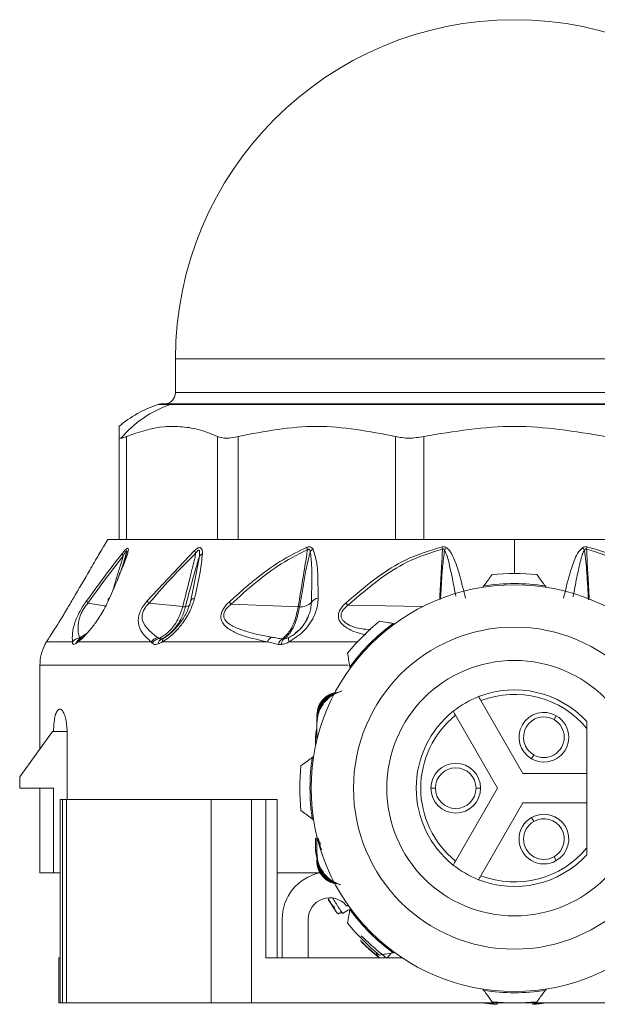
# Model space of a CAD drawing. Header units: millimetres. Extents: x -447 to 1924, y -61 to 422.
# Tile 48 of 65: x 806 to 831, y 153 to 196. Entities that reach past the tile are written whole.
import ezdxf

# ---------------------------------------------------------------- set-up
doc = ezdxf.new("R2010")
doc.units = ezdxf.units.MM

# ---------------------------------------------------------------- blocks, each defined once
blk = doc.blocks.new('Drawing View5')
at = {"color": 7, "linetype": 'Continuous', "lineweight": 18}
for p, q in [((-32.506, 3.001), (-32.506, 1.501)), ((-32.506, 3.001), (-2.506, 3.001)), ((-32.506, 1.501), (-2.506, 1.501)), ((-32.737, 0.976), (-33.274, 0.976)), ((-33.118, 1.001), (-32.586, 1.001)), ((-1.738, 0.976), (-32.737, 0.976)), ((-32.586, 1.001), (-1.894, 1.001)), ((-35.006, -4.999), (-35.006, -0.434)), ((-34.671, -4.999), (-34.671, -0.434)), ((-30.652, -4.999), (-30.652, -0.434)), ((-29.737, -4.999), (-29.737, -0.434)), ((-22.775, -4.999), (-22.775, -0.434)), ((-21.525, -4.999), (-21.525, -0.434)), ((-35.506, -4.999), (-35.695, -5.315)), ((-35.506, -4.999), (-35.006, -4.999)), ((-34.782, -4.999), (-34.994, -4.999)), ((-34.782, -4.999), (-30.52, -4.999)), ((-29.941, -4.999), (-30.52, -4.999)), ((-29.941, -4.999), (-22.559, -4.999)), ((-21.768, -4.999), (-22.559, -4.999)), ((-21.768, -4.999), (-17.506, -4.999)), ((-17.506, -4.999), (-13.244, -4.999)), ((-17.506, -4.999), (-17.506, -6.499)), ((-34.898, -6.344), (-34.671, -5.571)), ((-31.666, -5.486), (-33.762, -7.713)), ((-34.852, -6.224), (-34.802, -6.057)), ((-34.825, -6.123), (-34.744, -5.852)), ((-34.709, -5.766), (-34.775, -5.927)), ((-31.64, -6.732), (-31.45, -5.741)), ((-31.841, -7.776), (-31.64, -6.732)), ((-18.864, -7.051), (-18.906, -7.109)), ((-16.106, -7.109), (-16.148, -7.051)), ((-35.553, -7.954), (-36.383, -7.811)), ((-32.187, -7.968), (-33.675, -7.817)), ((-27.076, -7.973), (-30.05, -7.865)), ((-24.868, -7.906), (-21.555, -7.961)), ((-22.802, -8.723), (-22.872, -8.712)), ((-36.759, -9.345), (-36.419, -9.137)), ((-37.068, -9.524), (-38.216, -9.524)), ((-33.586, -9.524), (-36.818, -9.524)), ((-36.728, -9.389), (-36.787, -9.427)), ((-36.62, -9.333), (-36.539, -9.271)), ((-28.442, -9.524), (-33.09, -9.524)), ((-33.033, -9.364), (-33.043, -9.36)), ((-32.989, -9.333), (-32.847, -9.244)), ((-24.457, -9.524), (-27.483, -9.524)), ((-38.29, -9.649), (-38.283, -9.637)), ((-38.282, -9.635), (-38.286, -9.642)), ((-38.506, -10.553), (-38.506, -14.263)), ((-24.865, -10.553), (-38.506, -10.553)), ((-24.793, -10.633), (-24.782, -10.702)), ((-17.131, -15.349), (-18.992, -12.124)), ((-26.256, -12.785), (-26.256, -12.859)), ((-26.256, -12.969), (-26.256, -13.043)), ((-26.256, -13.893), (-26.256, -13.043)), ((-20.118, -12.774), (-18.256, -15.999)), ((-15.656, -12.795), (-15.756, -12.968)), ((-37.952, -13.499), (-39.402, -15.499)), ((-37.902, -13.499), (-37.952, -13.499)), ((-37.305, -13.499), (-37.902, -13.499)), ((-37.305, -16.499), (-37.305, -13.499)), ((-26.256, -13.154), (-26.256, -13.893)), ((-14.306, -15.349), (-14.306, -13.357)), ((-26.306, -13.749), (-26.306, -14.112)), ((-26.256, -13.749), (-26.306, -13.749)), ((-26.396, -14.599), (-26.453, -14.641)), ((-16.756, -14.7), (-16.656, -14.527)), ((-39.402, -15.999), (-39.402, -15.499)), ((-14.306, -15.349), (-17.131, -15.349)), ((-14.306, -15.349), (-14.306, -16.649)), ((-37.902, -15.999), (-39.402, -15.999)), ((-38.506, -15.999), (-38.506, -19.749)), ((-37.902, -15.999), (-37.902, -19.749)), ((-21.206, -15.999), (-21.006, -15.999)), ((-18.256, -15.999), (-20.118, -19.224)), ((-19.006, -15.999), (-19.206, -15.999)), ((-37.606, -16.499), (-37.606, -23.499)), ((-37.606, -16.499), (-37.5, -16.499)), ((-37.5, -16.499), (-37.5, -25.499)), ((-37.5, -16.499), (-37.332, -16.499)), ((-37.332, -16.499), (-37.332, -25.499)), ((-37.332, -16.499), (-30.923, -16.499)), ((-30.923, -16.499), (-30.923, -25.499)), ((-30.923, -16.499), (-29.14, -16.499)), ((-29.14, -16.499), (-29.14, -25.499)), ((-29.14, -16.499), (-28.51, -16.499)), ((-28.51, -16.499), (-28.51, -23.499)), ((-28.005, -16.499), (-28.005, -23.499)), ((-18.992, -19.874), (-17.131, -16.649)), ((-17.131, -16.649), (-14.306, -16.649)), ((-14.306, -18.641), (-14.306, -16.649)), ((-26.453, -17.357), (-26.396, -17.399)), ((-16.756, -17.298), (-16.656, -17.471)), ((-26.306, -18.214), (-26.306, -18.749)), ((-26.256, -18.844), (-26.256, -18.106)), ((-26.106, -18.398), (-26.106, -18.486)), ((-26.256, -18.749), (-26.306, -18.749)), ((-26.256, -18.955), (-26.256, -18.844)), ((-26.256, -19.029), (-26.256, -18.955)), ((-26.256, -19.214), (-26.256, -19.14)), ((-15.656, -19.203), (-15.756, -19.03)), ((-38.506, -19.749), (-37.902, -19.749)), ((-37.606, -19.749), (-37.902, -19.749)), ((-28.006, -19.749), (-26.093, -19.749)), ((-24.852, -21.199), (-24.947, -21.199)), ((-24.782, -21.295), (-24.793, -21.365)), ((-24.847, -21.377), (-25.115, -21.542)), ((-27.784, -23.499), (-27.784, -21.799)), ((-26.634, -21.799), (-26.634, -23.499)), ((-37.663, -23.499), (-37.663, -25.499)), ((-37.663, -23.499), (-37.606, -23.499)), ((-37.606, -23.499), (-37.606, -25.499)), ((-28.497, -23.499), (-28.51, -23.499)), ((-22.481, -23.499), (-28.497, -23.499)), ((-23.217, -23.497), (-23.199, -23.479)), ((-22.964, -23.301), (-23.14, -23.499)), ((-22.872, -23.286), (-22.802, -23.275)), ((-18.906, -24.889), (-18.864, -24.946)), ((-16.148, -24.946), (-16.106, -24.889)), ((-37.663, -25.499), (-37.606, -25.499)), ((-37.606, -25.499), (-37.5, -25.499)), ((-37.5, -25.499), (-37.332, -25.499)), ((-37.332, -25.499), (-30.923, -25.499)), ((-30.923, -25.499), (-29.14, -25.499)), ((-5.871, -25.499), (-29.14, -25.499))]:
    blk.add_line(p, q, dxfattribs=at)
at = {"color": 7, "linetype": 'Continuous', "lineweight": 18, "flags": 128}
for points in [[(-34.729, -5.804), (-34.734, -5.817), (-34.736, -5.821)], [(-26.256, -13.365), (-26.277, -13.456), (-26.306, -13.749)], [(-26.306, -18.749), (-26.287, -18.944), (-26.256, -19.061)]]:
    blk.add_lwpolyline(points, dxfattribs=at)
at = {"color": 7, "linetype": 'Continuous', "lineweight": 18}
blk.add_circle((-17.506, -15.999), 7.125, dxfattribs=at)
for centre, radius, start, end in [((-17.506, 3.001), 15, 0, 180), ((-33.006, 1.501), 0.5, 270, 0), ((-31.668, -3.917), 5.15, 108.1664, 130.4986), ((-31.129, -3.722), 4.965, 108.8874, 139.7785), ((-33.118, 0.501), 0.5, 90, 108.1664), ((-32.586, 0.533), 0.468, 90.0132, 108.7828), ((-34.594, -5.564), 0.276, 189.9537, 214.6475), ((-30.938, -5.114), 0.817, 207.0633, 215.688), ((-31.139, -5.962), 0.381, 117.5432, 144.6363), ((-25.5, -5.09), 1.218, 191.8977, 196.7732), ((-26.01, -6.013), 0.716, 125.0015, 137.8975), ((-13.114, -3.919), 7.726, 190.4457, 191.199), ((-19.711, -6.096), 1.091, 137.4852, 144.4164), ((-15.301, -6.096), 1.091, 35.5839, 42.5146), ((-21.898, -3.918), 7.728, 348.8011, 349.5542), ((-34.554, -5.891), 0.195, 123.8797, 153.4099), ((-17.506, -15.999), 9.5, 84.0016, 95.9984), ((-17.506, -15.999), 9.05, 81.3677, 98.6323), ((-17.506, -15.999), 9, 359.9991, 179.9991), ((-36.195, -7.652), 0.246, 191.7232, 220.2294), ((-35.391, -7.688), 0.104, 107.235, 192.5457), ((-32.973, -7.145), 0.972, 215.7026, 223.7498), ((-31.705, -7.762), 0.137, 151.246, 185.5908), ((-31.617, -7.833), 0.249, 100.4115, 146.7201), ((-27.569, -5.684), 3.304, 219.0252, 221.3042), ((-26.948, -7.355), 0.622, 263.8843, 317.4106), ((-26.143, -7.995), 0.41, 97.2379, 147.6707), ((-26.665, -9.712), 2.547, 45.1412, 48.4187), ((-32.049, -7.725), 0.247, 266.4774, 322.3124), ((-27.031, -6.721), 1.253, 267.9402, 270.7717), ((-17.506, -15.999), 9.5, 129.0016, 140.9984), ((-17.506, -15.999), 9.05, 126.3677, 143.6323), ((-36.566, -9.724), 0.371, 109.3852, 160.1994), ((-36.545, -9.609), 0.286, 105.2957, 162.6775), ((-33.142, -9.868), 0.562, 106.3755, 142.1998), ((-33.079, -9.907), 0.56, 106.6775, 144.538), ((-32.954, -9.673), 0.33, 119.6068, 170.7232), ((-32.888, -9.509), 0.203, 119.953, 184.2541), ((-28.012, -9.72), 0.473, 121.542, 155.5687), ((-27.521, -9.794), 0.476, 123.312, 160.839), ((-27.432, -9.675), 0.392, 135.1957, 175.4112), ((-27.211, -9.417), 0.292, 163.2771, 201.4278), ((-36.506, -10.553), 2, 153.1176, 180), ((-17.506, -15.999), 5.65, 0, 180), ((-17.506, -15.999), 4.35, 42.6393, 111.4064), ((-17.506, -15.999), 4.35, 111.4064, 128.5936), ((-17.506, -15.999), 4.15, 39.5486, 110.9889), ((-17.506, -15.999), 4.35, 128.5936, 231.4064), ((-17.506, -15.999), 4.15, 129.0111, 230.9889), ((-16.206, -13.747), 1.1, 60, 240), ((-16.206, -13.747), 0.9, 60, 240), ((-16.206, -13.747), 1.1, 240, 60), ((-16.206, -13.747), 0.9, 240, 60), ((-17.506, -15.999), 9.05, 171.3677, 188.6323), ((-17.506, -15.999), 9.5, 174.0016, 185.9984), ((-20.106, -15.999), 1.1, 0, 180), ((-20.106, -15.999), 0.9, 0, 180), ((-17.506, -15.999), 9, 179.9991, 359.9991), ((-17.506, -15.999), 5.65, 180, 0), ((-20.106, -15.999), 1.1, 180, 0), ((-20.106, -15.999), 0.9, 180, 0), ((-16.206, -18.251), 1.1, 120, 300), ((-16.206, -18.251), 1.1, 300, 120), ((-16.206, -18.251), 0.9, 300, 120), ((-16.206, -18.251), 0.9, 120, 300), ((-17.506, -15.999), 4.15, 249.0111, 320.4514), ((-17.506, -15.999), 4.35, 248.5936, 317.3607), ((-17.506, -15.999), 4.35, 231.4064, 248.5936), ((-25.684, -21.799), 2.1, 102.5279, 180), ((-25.684, -21.799), 0.95, 39.1667, 180), ((-17.506, -15.999), 9.05, 216.3677, 233.6323), ((-17.506, -15.999), 9.5, 219.0016, 230.9984), ((-17.506, -15.999), 9.05, 261.3677, 278.6323), ((-17.506, -15.999), 9.5, 264.0016, 275.9984)]:
    blk.add_arc(centre, radius, start, end, dxfattribs=at)
for points, knots in [([(-30.652, -0.434), (-30.935, -0.319), (-31.484, -0.096), (-32.276, 0.005), (-33.339, 0.023), (-34.12, -0.245), (-34.671, -0.434)], [0, 0, 0, 0, 0.21393, 0.414834, 0.587057, 1, 1, 1, 1]), ([(-22.775, -0.434), (-23.936, -0.214), (-26.256, 0.224), (-28.577, -0.214), (-29.737, -0.434)], [0, 0, 0, 0, 0.500234, 1, 1, 1, 1]), ([(-13.487, -0.434), (-14.826, -0.214), (-17.506, 0.224), (-20.185, -0.214), (-21.525, -0.434)], [0, 0, 0, 0, 0.499933, 1, 1, 1, 1]), ([(-35.006, -0.434), (-35.006, -0.356), (-35.006, -0.198), (-35.006, -0.069), (-35.006, 0.002), (-35.006, -0.004), (-35.006, -0.007)], [0, 0, 0, 0, 0.270801, 0.549911, 0.830383, 1, 1, 1, 1]), ([(-35.006, -0.434), (-35.001, -0.46), (-34.993, -0.506), (-34.942, -0.513), (-34.921, -0.516)], [0, 0, 0, 0, 0.573868, 1, 1, 1, 1]), ([(-34.921, -0.516), (-34.885, -0.511), (-34.82, -0.503), (-34.718, -0.455), (-34.671, -0.434)], [0, 0, 0, 0, 0.54545, 1, 1, 1, 1]), ([(-37.021, -7.588), (-36.779, -7.172), (-36.398, -6.517), (-35.968, -5.781), (-35.767, -5.437), (-35.708, -5.337), (-35.693, -5.311), (-35.695, -5.314), (-35.695, -5.315)], [0, 0, 0, 0, 0.502517, 0.792077, 0.924903, 0.959853, 0.991393, 1, 1, 1, 1]), ([(-34.866, -5.612), (-35.195, -6.038), (-35.726, -6.723), (-36.24, -7.433), (-36.436, -7.702)], [0, 0, 0, 0, 0.620302, 1, 1, 1, 1]), ([(-35.745, -5.4), (-35.767, -5.437), (-35.819, -5.526), (-35.882, -5.635), (-35.919, -5.697)], [0, 0, 0, 0, 0.423068, 1, 1, 1, 1]), ([(-34.663, -5.729), (-34.644, -5.671), (-34.611, -5.569), (-34.589, -5.449), (-34.599, -5.384), (-34.644, -5.383), (-34.707, -5.43), (-34.783, -5.509), (-34.837, -5.576), (-34.866, -5.612)], [0, 0, 0, 0, 0.215253, 0.384528, 0.526066, 0.634008, 0.741365, 0.859377, 1, 1, 1, 1]), ([(-34.744, -5.852), (-34.716, -5.764), (-34.679, -5.646), (-34.661, -5.534), (-34.664, -5.505), (-34.67, -5.497), (-34.68, -5.499), (-34.695, -5.511), (-34.724, -5.549), (-34.768, -5.622), (-34.802, -5.685), (-34.821, -5.721)], [0, 0, 0, 0, 0.3883566, 0.5202079, 0.5615594, 0.5993846, 0.6269174, 0.6554177, 0.7206544, 0.8386, 1, 1, 1, 1]), ([(-31.602, -5.591), (-31.985, -5.976), (-32.698, -6.692), (-33.366, -7.462), (-33.675, -7.817)], [0, 0, 0, 0, 0.538008, 1, 1, 1, 1]), ([(-32.187, -7.968), (-32.083, -7.555), (-31.934, -6.964), (-31.758, -6.253), (-31.666, -5.873), (-31.62, -5.672), (-31.602, -5.591)], [0, 0, 0, 0, 0.520969, 0.746084, 0.897635, 1, 1, 1, 1]), ([(-31.315, -5.624), (-31.317, -5.567), (-31.32, -5.461), (-31.372, -5.366), (-31.445, -5.349), (-31.513, -5.369), (-31.59, -5.417), (-31.639, -5.462), (-31.666, -5.486)], [0, 0, 0, 0, 0.288282, 0.527872, 0.63604, 0.745985, 0.866726, 1, 1, 1, 1]), ([(-31.662, -7.588), (-31.572, -7.205), (-31.413, -6.531), (-31.344, -5.897), (-31.315, -5.624)], [0, 0, 0, 0, 0.570277, 1, 1, 1, 1]), ([(-31.45, -5.741), (-31.442, -5.671), (-31.432, -5.588), (-31.444, -5.506), (-31.453, -5.48), (-31.465, -5.465), (-31.481, -5.461), (-31.497, -5.465), (-31.523, -5.483), (-31.56, -5.526), (-31.587, -5.567), (-31.602, -5.591)], [0, 0, 0, 0, 0.4179621, 0.499227, 0.5680035, 0.6251534, 0.663526, 0.7017402, 0.7444069, 0.8543682, 1, 1, 1, 1]), ([(-26.692, -5.341), (-27.047, -5.514), (-27.796, -5.879), (-28.708, -6.539), (-29.496, -7.181), (-29.918, -7.566), (-30.135, -7.765)], [0, 0, 0, 0, 0.2837068, 0.5987607, 0.793171, 1, 1, 1, 1]), ([(-26.666, -5.442), (-27.114, -5.673), (-27.916, -6.085), (-29.032, -6.938), (-29.691, -7.538), (-30.05, -7.865)], [0, 0, 0, 0, 0.365567, 0.653732, 1, 1, 1, 1]), ([(-27.076, -7.973), (-27.007, -7.556), (-26.908, -6.957), (-26.788, -6.217), (-26.718, -5.79), (-26.682, -5.546), (-26.666, -5.442)], [0, 0, 0, 0, 0.493755, 0.710629, 0.876371, 1, 1, 1, 1]), ([(-27.014, -7.973), (-26.956, -7.642), (-26.858, -7.075), (-26.723, -6.262), (-26.603, -5.779), (-26.541, -5.533)], [0, 0, 0, 0, 0.40792, 0.697704, 1, 1, 1, 1]), ([(-26.421, -5.427), (-26.439, -5.402), (-26.471, -5.359), (-26.532, -5.326), (-26.586, -5.318), (-26.636, -5.321), (-26.672, -5.334), (-26.692, -5.341)], [0, 0, 0, 0, 0.317365, 0.562223, 0.68531, 0.828098, 1, 1, 1, 1]), ([(-26.541, -5.533), (-26.547, -5.511), (-26.557, -5.474), (-26.58, -5.437), (-26.601, -5.423), (-26.617, -5.419), (-26.633, -5.422), (-26.65, -5.429), (-26.661, -5.437), (-26.666, -5.442)], [0, 0, 0, 0, 0.350592, 0.583117, 0.673422, 0.761724, 0.827666, 0.905665, 1, 1, 1, 1]), ([(-26.49, -7.776), (-26.485, -7.458), (-26.477, -6.922), (-26.472, -6.168), (-26.518, -5.743), (-26.541, -5.533)], [0, 0, 0, 0, 0.425144, 0.717363, 1, 1, 1, 1]), ([(-26.195, -7.588), (-26.198, -7.279), (-26.204, -6.754), (-26.232, -6.011), (-26.357, -5.623), (-26.421, -5.427)], [0, 0, 0, 0, 0.415711, 0.705132, 1, 1, 1, 1]), ([(-24.975, -7.807), (-24.514, -7.413), (-23.689, -6.707), (-22.277, -5.801), (-21.263, -5.489), (-20.713, -5.319)], [0, 0, 0, 0, 0.366467, 0.656613, 1, 1, 1, 1]), ([(-24.868, -7.906), (-24.417, -7.513), (-23.608, -6.809), (-22.226, -5.903), (-21.232, -5.589), (-20.694, -5.419)], [0, 0, 0, 0, 0.368099, 0.658336, 1, 1, 1, 1]), ([(-20.816, -7.646), (-20.798, -7.327), (-20.77, -6.833), (-20.734, -6.188), (-20.71, -5.765), (-20.698, -5.517), (-20.694, -5.419)], [0, 0, 0, 0, 0.429612, 0.665692, 0.868713, 1, 1, 1, 1]), ([(-20.78, -7.639), (-20.764, -7.394), (-20.734, -6.919), (-20.696, -6.193), (-20.632, -5.712), (-20.598, -5.461)], [0, 0, 0, 0, 0.337715, 0.654021, 1, 1, 1, 1]), ([(-20.713, -5.319), (-20.697, -5.317), (-20.662, -5.312), (-20.591, -5.318), (-20.545, -5.343), (-20.515, -5.359)], [0, 0, 0, 0, 0.222827, 0.488483, 1, 1, 1, 1]), ([(-20.694, -5.419), (-20.689, -5.417), (-20.678, -5.414), (-20.661, -5.413), (-20.64, -5.42), (-20.618, -5.436), (-20.605, -5.452), (-20.598, -5.461)], [0, 0, 0, 0, 0.132574, 0.271467, 0.437835, 0.686829, 1, 1, 1, 1]), ([(-20.598, -5.461), (-20.557, -5.552), (-20.458, -5.772), (-20.366, -6.208), (-20.236, -6.799), (-20.152, -7.254), (-20.105, -7.51)], [0, 0, 0, 0, 0.139404, 0.337507, 0.626202, 1, 1, 1, 1]), ([(-20.515, -5.359), (-20.474, -5.393), (-20.384, -5.469), (-20.249, -5.689), (-20.089, -6.06), (-19.884, -6.719), (-19.759, -7.252), (-19.68, -7.588)], [0, 0, 0, 0, 0.063949, 0.139633, 0.317237, 0.568463, 1, 1, 1, 1]), ([(-15.332, -7.588), (-15.249, -7.232), (-15.113, -6.646), (-14.886, -5.97), (-14.71, -5.565), (-14.56, -5.42), (-14.496, -5.359)], [0, 0, 0, 0, 0.456555, 0.748856, 0.894627, 1, 1, 1, 1]), ([(-14.91, -7.527), (-14.858, -7.245), (-14.764, -6.734), (-14.625, -6.112), (-14.528, -5.697), (-14.446, -5.528), (-14.413, -5.461)], [0, 0, 0, 0, 0.40719, 0.738888, 0.897629, 1, 1, 1, 1]), ([(-14.496, -5.359), (-14.465, -5.342), (-14.421, -5.319), (-14.35, -5.312), (-14.317, -5.317), (-14.299, -5.319)], [0, 0, 0, 0, 0.527893, 0.7496455, 1, 1, 1, 1]), ([(-14.413, -5.461), (-14.406, -5.452), (-14.394, -5.436), (-14.372, -5.42), (-14.352, -5.414), (-14.335, -5.413), (-14.324, -5.417), (-14.318, -5.419)], [0, 0, 0, 0, 0.312066, 0.577689, 0.709478, 0.846396, 1, 1, 1, 1]), ([(-14.413, -5.461), (-14.387, -5.63), (-14.334, -5.969), (-14.304, -6.511), (-14.265, -7.078), (-14.242, -7.475), (-14.23, -7.669)], [0, 0, 0, 0, 0.229459, 0.460748, 0.736265, 1, 1, 1, 1]), ([(-14.318, -5.419), (-13.779, -5.59), (-12.762, -5.912), (-11.383, -6.824), (-10.577, -7.528), (-10.143, -7.906)], [0, 0, 0, 0, 0.3425593, 0.6462348, 1, 1, 1, 1]), ([(-14.318, -5.419), (-14.309, -5.603), (-14.292, -5.942), (-14.261, -6.488), (-14.23, -7.047), (-14.207, -7.45), (-14.196, -7.646)], [0, 0, 0, 0, 0.247038, 0.456865, 0.736608, 1, 1, 1, 1]), ([(-14.299, -5.319), (-13.804, -5.467), (-12.862, -5.749), (-11.428, -6.623), (-10.557, -7.364), (-10.037, -7.807)], [0, 0, 0, 0, 0.308412, 0.587789, 1, 1, 1, 1]), ([(-34.821, -5.721), (-35.148, -6.147), (-35.676, -6.833), (-36.188, -7.542), (-36.383, -7.811)], [0, 0, 0, 0, 0.620078, 1, 1, 1, 1]), ([(-35.422, -7.588), (-35.244, -7.178), (-34.968, -6.543), (-34.743, -5.941), (-34.663, -5.729)], [0, 0, 0, 0, 0.647777, 1, 1, 1, 1]), ([(-35.296, -7.29), (-35.245, -7.124), (-35.143, -6.796), (-35.009, -6.355), (-34.901, -5.998), (-34.845, -5.803), (-34.821, -5.721)], [0, 0, 0, 0, 0.3184144, 0.6265902, 0.8445872, 1, 1, 1, 1]), ([(-35.054, -6.716), (-35.028, -6.651), (-34.916, -6.363), (-34.819, -6.075), (-34.744, -5.852)], [0, 0, 0, 0, 0.227109, 1, 1, 1, 1]), ([(-34.697, -5.697), (-34.702, -5.714), (-34.711, -5.749), (-34.724, -5.787), (-34.73, -5.807)], [0, 0, 0, 0, 0.486715, 1, 1, 1, 1]), ([(-32.064, -7.971), (-31.928, -7.443), (-31.738, -6.702), (-31.514, -5.955), (-31.45, -5.741)], [0, 0, 0, 0, 0.71325, 1, 1, 1, 1]), ([(-18.864, -7.051), (-18.797, -6.959), (-18.674, -6.791), (-18.553, -6.626), (-18.499, -6.551)], [0, 0, 0, 0, 0.550612, 1, 1, 1, 1]), ([(-16.513, -6.551), (-16.444, -6.645), (-16.323, -6.811), (-16.2, -6.979), (-16.148, -7.051)], [0, 0, 0, 0, 0.569214, 1, 1, 1, 1]), ([(-38.216, -9.524), (-38.178, -9.465), (-38.097, -9.341), (-37.906, -9.042), (-37.646, -8.631), (-37.333, -8.121), (-37.122, -7.761), (-37.021, -7.588)], [0, 0, 0, 0, 0.1471224, 0.3124059, 0.5079405, 0.7647124, 1, 1, 1, 1]), ([(-36.436, -7.702), (-36.489, -7.779), (-36.593, -7.928), (-36.741, -8.177), (-36.867, -8.431), (-37.006, -8.787), (-37.084, -9.163), (-37.073, -9.403), (-37.068, -9.524)], [0, 0, 0, 0, 0.1017236, 0.1977442, 0.3042694, 0.4235864, 0.7110771, 1, 1, 1, 1]), ([(-36.383, -7.811), (-36.43, -7.87), (-36.519, -7.982), (-36.642, -8.182), (-36.735, -8.388), (-36.865, -8.872), (-36.807, -9.129), (-36.759, -9.345)], [0, 0, 0, 0, 0.09476, 0.180727, 0.278153, 0.391304, 1, 1, 1, 1]), ([(-36.818, -9.524), (-36.746, -9.465), (-36.593, -9.341), (-36.322, -9.043), (-36.004, -8.634), (-35.675, -8.124), (-35.504, -7.763), (-35.422, -7.588)], [0, 0, 0, 0, 0.1468149, 0.3117355, 0.5067024, 0.7623101, 1, 1, 1, 1]), ([(-33.762, -7.713), (-33.824, -7.789), (-33.945, -7.938), (-34.081, -8.194), (-34.156, -8.45), (-34.158, -8.795), (-33.981, -9.172), (-33.728, -9.397), (-33.586, -9.524)], [0, 0, 0, 0, 0.0944189, 0.1824922, 0.2787502, 0.3896868, 0.6580242, 1, 1, 1, 1]), ([(-33.675, -7.817), (-33.732, -7.876), (-33.814, -7.961), (-33.897, -8.091), (-33.944, -8.187), (-33.976, -8.285), (-33.995, -8.426), (-33.953, -8.687), (-33.722, -9.007), (-33.454, -9.212), (-33.301, -9.329)], [0, 0, 0, 0, 0.08814, 0.127354, 0.16563, 0.208084, 0.253003, 0.357789, 0.633246, 1, 1, 1, 1]), ([(-33.09, -9.524), (-32.993, -9.465), (-32.786, -9.341), (-32.468, -9.044), (-32.129, -8.635), (-31.824, -8.125), (-31.715, -7.763), (-31.662, -7.588)], [0, 0, 0, 0, 0.146737, 0.311562, 0.506363, 0.761707, 1, 1, 1, 1]), ([(-31.824, -7.695), (-31.874, -7.856), (-31.974, -8.177), (-32.261, -8.653), (-32.564, -9.006), (-32.837, -9.246), (-32.98, -9.334), (-33.051, -9.378)], [0, 0, 0, 0, 0.252767, 0.504588, 0.754751, 0.87866, 1, 1, 1, 1]), ([(-30.135, -7.765), (-30.191, -7.82), (-30.297, -7.926), (-30.417, -8.104), (-30.49, -8.284), (-30.508, -8.517), (-30.397, -8.755), (-30.123, -8.993), (-29.511, -9.291), (-28.884, -9.428), (-28.442, -9.524)], [0, 0, 0, 0, 0.055904, 0.10622, 0.153662, 0.203296, 0.307891, 0.418501, 0.590067, 1, 1, 1, 1]), ([(-27.483, -9.524), (-27.245, -9.374), (-26.751, -9.061), (-26.37, -8.427), (-26.215, -7.928), (-26.201, -7.69), (-26.195, -7.588)], [0, 0, 0, 0, 0.323235, 0.671392, 0.858958, 1, 1, 1, 1]), ([(-26.74, -8.601), (-26.673, -8.476), (-26.528, -8.207), (-26.503, -7.927), (-26.49, -7.776)], [0, 0, 0, 0, 0.461054, 1, 1, 1, 1]), ([(-24.082, -9.214), (-24.181, -9.192), (-24.544, -9.113), (-24.945, -8.932), (-25.218, -8.663), (-25.299, -8.488), (-25.304, -8.311), (-25.25, -8.141), (-25.138, -7.966), (-25.031, -7.862), (-24.975, -7.807)], [0, 0, 0, 0, 0.129347, 0.473215, 0.582972, 0.679964, 0.750468, 0.824971, 0.90787, 1, 1, 1, 1]), ([(-33.24, -9.37), (-33.165, -9.331), (-32.982, -9.235), (-32.749, -9.03), (-32.528, -8.758), (-32.329, -8.422), (-32.238, -8.131), (-32.187, -7.968)], [0, 0, 0, 0, 0.154753, 0.378155, 0.536035, 0.740167, 1, 1, 1, 1]), ([(-33.117, -9.386), (-33.045, -9.348), (-32.869, -9.255), (-32.635, -9.049), (-32.413, -8.775), (-32.21, -8.435), (-32.116, -8.138), (-32.064, -7.971)], [0, 0, 0, 0, 0.154429, 0.377318, 0.534784, 0.73906, 1, 1, 1, 1]), ([(-32.064, -7.971), (-32.084, -7.972), (-32.12, -7.973), (-32.167, -7.969), (-32.187, -7.968)], [0, 0, 0, 0, 0.5598474, 1, 1, 1, 1]), ([(-30.05, -7.865), (-30.103, -7.908), (-30.2, -7.989), (-30.314, -8.131), (-30.377, -8.276), (-30.378, -8.416), (-30.283, -8.643), (-29.647, -9.054), (-28.865, -9.202), (-28.259, -9.316)], [0, 0, 0, 0, 0.053191, 0.098086, 0.139814, 0.182632, 0.23063, 0.405048, 1, 1, 1, 1]), ([(-27.782, -9.397), (-27.666, -9.291), (-27.46, -9.103), (-27.214, -8.597), (-27.125, -8.195), (-27.076, -7.973)], [0, 0, 0, 0, 0.365428, 0.649355, 1, 1, 1, 1]), ([(-27.71, -9.399), (-27.657, -9.356), (-27.532, -9.253), (-27.345, -8.991), (-27.145, -8.573), (-27.062, -8.192), (-27.014, -7.973)], [0, 0, 0, 0, 0.171049, 0.404806, 0.657867, 1, 1, 1, 1]), ([(-23.863, -8.995), (-24.157, -8.965), (-24.589, -8.921), (-24.972, -8.705), (-25.119, -8.556), (-25.178, -8.439), (-25.186, -8.309), (-25.132, -8.171), (-25.024, -8.031), (-24.923, -7.95), (-24.868, -7.906)], [0, 0, 0, 0, 0.3855637, 0.5667652, 0.642192, 0.7073083, 0.7706539, 0.8351812, 0.9106666, 1, 1, 1, 1]), ([(-27.2, -9.123), (-27.149, -9.089), (-26.926, -8.94), (-26.783, -8.686), (-26.672, -8.491)], [0, 0, 0, 0, 0.227113, 1, 1, 1, 1]), ([(-27.11, -9.07), (-27.103, -9.064), (-26.963, -8.95), (-26.824, -8.788), (-26.749, -8.622), (-26.74, -8.601)], [0, 0, 0, 0, 0.045689, 0.878516, 1, 1, 1, 1]), ([(-23.485, -8.616), (-23.369, -8.634), (-23.166, -8.666), (-22.961, -8.698), (-22.872, -8.712)], [0, 0, 0, 0, 0.5692143, 1, 1, 1, 1]), ([(-27.491, -9.333), (-27.42, -9.295), (-27.282, -9.222), (-27.166, -9.119), (-27.11, -9.07)], [0, 0, 0, 0, 0.518071, 1, 1, 1, 1]), ([(-38.283, -9.637), (-38.283, -9.636), (-38.28, -9.631), (-38.261, -9.596), (-38.232, -9.55), (-38.216, -9.524)], [0, 0, 0, 0, 0.096514, 0.484946, 1, 1, 1, 1]), ([(-36.759, -9.345), (-36.827, -9.365), (-36.948, -9.4), (-37.031, -9.486), (-37.068, -9.524)], [0, 0, 0, 0, 0.559282, 1, 1, 1, 1]), ([(-37.068, -9.524), (-37.067, -9.551), (-37.066, -9.604), (-37.031, -9.638), (-36.981, -9.637), (-36.937, -9.612), (-36.915, -9.599)], [0, 0, 0, 0, 0.273593, 0.542673, 0.764584, 1, 1, 1, 1]), ([(-36.915, -9.599), (-36.898, -9.587), (-36.867, -9.565), (-36.833, -9.536), (-36.818, -9.524)], [0, 0, 0, 0, 0.55931, 1, 1, 1, 1]), ([(-36.759, -9.345), (-36.762, -9.356), (-36.767, -9.377), (-36.754, -9.392), (-36.729, -9.393), (-36.702, -9.381), (-36.689, -9.375)], [0, 0, 0, 0, 0.255568, 0.50322, 0.749583, 1, 1, 1, 1]), ([(-36.689, -9.375), (-36.677, -9.368), (-36.655, -9.356), (-36.631, -9.34), (-36.62, -9.333)], [0, 0, 0, 0, 0.555849, 1, 1, 1, 1]), ([(-33.586, -9.524), (-33.577, -9.535), (-33.561, -9.554), (-33.543, -9.573), (-33.536, -9.582)], [0, 0, 0, 0, 0.558376, 1, 1, 1, 1]), ([(-33.536, -9.582), (-33.504, -9.606), (-33.455, -9.642), (-33.36, -9.644), (-33.306, -9.628), (-33.279, -9.62)], [0, 0, 0, 0, 0.4830665, 0.7400479, 1, 1, 1, 1]), ([(-33.301, -9.329), (-33.29, -9.337), (-33.27, -9.351), (-33.249, -9.364), (-33.24, -9.37)], [0, 0, 0, 0, 0.557314, 1, 1, 1, 1]), ([(-33.279, -9.62), (-33.245, -9.606), (-33.183, -9.581), (-33.119, -9.541), (-33.09, -9.524)], [0, 0, 0, 0, 0.554606, 1, 1, 1, 1]), ([(-33.24, -9.37), (-33.234, -9.376), (-33.222, -9.388), (-33.193, -9.396), (-33.158, -9.397), (-33.13, -9.39), (-33.117, -9.386)], [0, 0, 0, 0, 0.252688, 0.501352, 0.749494, 1, 1, 1, 1]), ([(-33.117, -9.386), (-33.094, -9.379), (-33.052, -9.365), (-33.009, -9.343), (-32.989, -9.333)], [0, 0, 0, 0, 0.549544, 1, 1, 1, 1]), ([(-28.442, -9.524), (-28.357, -9.546), (-28.202, -9.586), (-28.041, -9.622), (-27.97, -9.638)], [0, 0, 0, 0, 0.555292, 1, 1, 1, 1]), ([(-28.259, -9.316), (-28.172, -9.332), (-28.015, -9.36), (-27.853, -9.385), (-27.782, -9.397)], [0, 0, 0, 0, 0.554562, 1, 1, 1, 1]), ([(-27.822, -9.644), (-27.758, -9.631), (-27.643, -9.608), (-27.532, -9.55), (-27.483, -9.524)], [0, 0, 0, 0, 0.5601162, 1, 1, 1, 1]), ([(-27.782, -9.397), (-27.769, -9.399), (-27.746, -9.402), (-27.721, -9.4), (-27.71, -9.399)], [0, 0, 0, 0, 0.560007, 1, 1, 1, 1]), ([(-27.71, -9.399), (-27.669, -9.392), (-27.596, -9.379), (-27.523, -9.348), (-27.491, -9.333)], [0, 0, 0, 0, 0.5524725, 1, 1, 1, 1]), ([(-27.97, -9.638), (-27.943, -9.642), (-27.896, -9.65), (-27.845, -9.646), (-27.822, -9.644)], [0, 0, 0, 0, 0.560194, 1, 1, 1, 1]), ([(-24.793, -10.633), (-24.811, -10.52), (-24.843, -10.314), (-24.874, -10.111), (-24.889, -10.02)], [0, 0, 0, 0, 0.550612, 1, 1, 1, 1]), ([(-25.184, -11.72), (-25.312, -11.755), (-25.596, -11.833), (-25.948, -12.138), (-26.206, -12.559), (-26.239, -12.882), (-26.256, -13.043)], [0, 0, 0, 0, 0.214486, 0.476146, 0.737645, 1, 1, 1, 1]), ([(-25.255, -11.744), (-25.36, -11.768), (-25.615, -11.825), (-25.943, -12.097), (-26.204, -12.494), (-26.239, -12.809), (-26.256, -12.969)], [0, 0, 0, 0, 0.18745, 0.452675, 0.72094, 1, 1, 1, 1]), ([(-25.125, -11.695), (-25.283, -11.75), (-25.593, -11.859), (-25.817, -12.097), (-25.928, -12.215)], [0, 0, 0, 0, 0.5095325, 1, 1, 1, 1]), ([(-26.256, -12.785), (-26.24, -12.645), (-26.208, -12.372), (-25.967, -12.03), (-25.691, -11.836), (-25.502, -11.784), (-25.44, -11.767)], [0, 0, 0, 0, 0.295904, 0.581829, 0.863182, 1, 1, 1, 1]), ([(-25.365, -11.768), (-25.429, -11.777), (-25.642, -11.806), (-25.938, -12.041), (-26.211, -12.407), (-26.241, -12.708), (-26.256, -12.859)], [0, 0, 0, 0, 0.126246, 0.417408, 0.708389, 1, 1, 1, 1]), ([(-18.992, -12.124), (-19.006, -12.101), (-19.032, -12.055), (-19.066, -11.997), (-19.084, -11.965), (-19.092, -11.951), (-19.093, -11.95), (-19.094, -11.949)], [0, 0, 0, 0, 0.251838, 0.502401, 0.751547, 0.874966, 1, 1, 1, 1]), ([(-37.305, -13.499), (-37.308, -13.391), (-37.316, -13.175), (-37.371, -12.887), (-37.451, -12.659), (-37.55, -12.515), (-37.655, -12.481), (-37.753, -12.571), (-37.831, -12.774), (-37.882, -13.06), (-37.9, -13.317), (-37.902, -13.464), (-37.902, -13.499)], [0, 0, 0, 0, 0.100795, 0.201493, 0.304873, 0.413747, 0.527057, 0.641563, 0.753853, 0.862272, 0.967136, 1, 1, 1, 1]), ([(-25.928, -12.215), (-26.021, -12.354), (-26.21, -12.639), (-26.24, -12.98), (-26.256, -13.154)], [0, 0, 0, 0, 0.489594, 1, 1, 1, 1]), ([(-20.219, -12.599), (-20.218, -12.602), (-20.215, -12.607), (-20.191, -12.647), (-20.158, -12.705), (-20.131, -12.751), (-20.118, -12.774)], [0, 0, 0, 0, 0.247492, 0.496957, 0.74784, 1, 1, 1, 1]), ([(-14.306, -13.052), (-14.306, -13.053), (-14.306, -13.056), (-14.306, -13.073), (-14.306, -13.101), (-14.306, -13.152), (-14.306, -13.239), (-14.306, -13.315), (-14.306, -13.357)], [0, 0, 0, 0, 0.096274, 0.197847, 0.306871, 0.427336, 0.692583, 1, 1, 1, 1]), ([(-26.954, -15.006), (-26.859, -14.937), (-26.693, -14.816), (-26.526, -14.693), (-26.453, -14.641)], [0, 0, 0, 0, 0.569214, 1, 1, 1, 1]), ([(-28.51, -16.499), (-28.437, -16.499), (-28.291, -16.499), (-28.126, -16.499), (-28.027, -16.499), (-28.012, -16.499), (-28.005, -16.499)], [0, 0, 0, 0, 0.2793328, 0.5588645, 0.7793628, 1, 1, 1, 1]), ([(-26.453, -17.357), (-26.546, -17.29), (-26.713, -17.167), (-26.879, -17.046), (-26.954, -16.992)], [0, 0, 0, 0, 0.550612, 1, 1, 1, 1]), ([(-26.048, -18.728), (-26.059, -18.694), (-26.079, -18.633), (-26.112, -18.515), (-26.138, -18.419), (-26.156, -18.346), (-26.167, -18.302), (-26.177, -18.258), (-26.183, -18.234), (-26.186, -18.221)], [0, 0, 0, 0, 0.375395, 0.664309, 0.835357, 0.887104, 0.926937, 0.962067, 1, 1, 1, 1]), ([(-14.306, -18.641), (-14.306, -18.682), (-14.306, -18.759), (-14.306, -18.845), (-14.306, -18.897), (-14.306, -18.924), (-14.306, -18.942), (-14.306, -18.945), (-14.306, -18.946)], [0, 0, 0, 0, 0.307446, 0.57307, 0.69096, 0.802569, 0.902825, 1, 1, 1, 1]), ([(-26.256, -18.844), (-26.24, -19.019), (-26.209, -19.363), (-26.017, -19.649), (-25.923, -19.789)], [0, 0, 0, 0, 0.510317, 1, 1, 1, 1]), ([(-26.256, -18.955), (-26.239, -19.117), (-26.206, -19.44), (-25.948, -19.86), (-25.596, -20.165), (-25.312, -20.243), (-25.184, -20.278)], [0, 0, 0, 0, 0.262361, 0.523865, 0.78552, 1, 1, 1, 1]), ([(-26.256, -19.029), (-26.238, -19.189), (-26.204, -19.504), (-25.942, -19.902), (-25.615, -20.174), (-25.36, -20.23), (-25.255, -20.254)], [0, 0, 0, 0, 0.279052, 0.547337, 0.812542, 1, 1, 1, 1]), ([(-26.256, -19.14), (-26.241, -19.29), (-26.21, -19.591), (-25.938, -19.957), (-25.642, -20.193), (-25.429, -20.221), (-25.365, -20.23)], [0, 0, 0, 0, 0.291464, 0.58257, 0.873608, 1, 1, 1, 1]), ([(-25.44, -20.231), (-25.502, -20.214), (-25.691, -20.163), (-25.969, -19.968), (-26.16, -19.685), (-26.243, -19.423), (-26.252, -19.284), (-26.256, -19.214)], [0, 0, 0, 0, 0.136543, 0.417549, 0.703003, 0.8502, 1, 1, 1, 1]), ([(-20.118, -19.224), (-20.131, -19.247), (-20.158, -19.292), (-20.192, -19.351), (-20.21, -19.383), (-20.218, -19.397), (-20.219, -19.398), (-20.219, -19.399)], [0, 0, 0, 0, 0.251838, 0.502401, 0.751547, 0.874966, 1, 1, 1, 1]), ([(-25.923, -19.789), (-25.815, -19.908), (-25.647, -20.094), (-25.415, -20.181), (-25.332, -20.212)], [0, 0, 0, 0, 0.641765, 1, 1, 1, 1]), ([(-19.094, -20.049), (-19.092, -20.046), (-19.089, -20.041), (-19.066, -20.001), (-19.032, -19.943), (-19.006, -19.897), (-18.992, -19.874)], [0, 0, 0, 0, 0.247492, 0.496957, 0.74784, 1, 1, 1, 1]), ([(-25.758, -20.874), (-25.742, -20.9), (-25.696, -20.979), (-25.613, -21.114), (-25.516, -21.265), (-25.463, -21.344), (-25.436, -21.384)], [0, 0, 0, 0, 0.146748, 0.43206, 0.71662, 1, 1, 1, 1]), ([(-25.149, -21.491), (-25.157, -21.479), (-25.179, -21.446), (-25.234, -21.362), (-25.308, -21.249), (-25.403, -21.099), (-25.486, -20.968), (-25.537, -20.883), (-25.545, -20.869)], [0, 0, 0, 0, 0.1248716, 0.3155495, 0.5060623, 0.6750713, 0.9474981, 1, 1, 1, 1]), ([(-25.384, -21.485), (-25.389, -21.478), (-25.398, -21.464), (-25.472, -21.357), (-25.574, -21.202), (-25.674, -21.045), (-25.728, -20.953), (-25.746, -20.923)], [0, 0, 0, 0, 0.219103, 0.440486, 0.663576, 0.887834, 1, 1, 1, 1]), ([(-25.498, -21.212), (-25.486, -21.247), (-25.463, -21.315), (-25.436, -21.387), (-25.417, -21.434), (-25.412, -21.444), (-25.409, -21.449)], [0, 0, 0, 0, 0.271066, 0.528959, 0.772095, 1, 1, 1, 1]), ([(-25.384, -21.485), (-25.368, -21.506), (-25.346, -21.533), (-25.315, -21.544), (-25.307, -21.547)], [0, 0, 0, 0, 0.751766, 1, 1, 1, 1]), ([(-25.308, -21.55), (-25.299, -21.553), (-25.281, -21.559), (-25.277, -21.54), (-25.275, -21.531)], [0, 0, 0, 0, 0.553215, 1, 1, 1, 1]), ([(-25.307, -21.551), (-25.298, -21.554), (-25.281, -21.559), (-25.277, -21.54), (-25.275, -21.532)], [0, 0, 0, 0, 0.5565554, 1, 1, 1, 1]), ([(-25.286, -21.524), (-25.272, -21.525), (-25.246, -21.527), (-25.206, -21.52), (-25.169, -21.507), (-25.148, -21.494), (-25.137, -21.487)], [0, 0, 0, 0, 0.263004, 0.520422, 0.767336, 1, 1, 1, 1]), ([(-25.115, -21.542), (-25.118, -21.538), (-25.121, -21.533), (-25.145, -21.497), (-25.149, -21.491)], [0, 0, 0, 0, 0.860321, 1, 1, 1, 1]), ([(-24.889, -21.978), (-24.871, -21.862), (-24.839, -21.659), (-24.807, -21.454), (-24.793, -21.365)], [0, 0, 0, 0, 0.569214, 1, 1, 1, 1]), ([(-23.209, -23.486), (-23.221, -23.476), (-23.251, -23.452), (-23.329, -23.387), (-23.432, -23.301), (-23.567, -23.185), (-23.735, -23.04), (-23.9, -22.891), (-24.031, -22.771), (-24.13, -22.678), (-24.207, -22.606), (-24.27, -22.545), (-24.28, -22.536), (-24.286, -22.53)], [0, 0, 0, 0, 0.056466, 0.142688, 0.228837, 0.305261, 0.42845, 0.551652, 0.628071, 0.714204, 0.80037, 0.876807, 1, 1, 1, 1]), ([(-24.322, -22.736), (-24.318, -22.74), (-24.31, -22.748), (-24.25, -22.809), (-24.158, -22.899), (-24.061, -22.992), (-23.994, -23.053), (-23.972, -23.073)], [0, 0, 0, 0, 0.2225315, 0.4450654, 0.6679912, 0.8913393, 1, 1, 1, 1]), ([(-23.469, -23.522), (-23.497, -23.5), (-23.554, -23.455), (-23.702, -23.333), (-23.867, -23.19), (-24.031, -23.041), (-24.166, -22.914), (-24.259, -22.822), (-24.271, -22.81), (-24.277, -22.804)], [0, 0, 0, 0, 0.142209, 0.285514, 0.429569, 0.573672, 0.717051, 0.859316, 1, 1, 1, 1]), ([(-23.972, -23.073), (-23.949, -23.094), (-23.883, -23.156), (-23.763, -23.261), (-23.627, -23.377), (-23.552, -23.437), (-23.515, -23.467)], [0, 0, 0, 0, 0.146748, 0.43206, 0.71662, 1, 1, 1, 1]), ([(-23.624, -23.321), (-23.603, -23.35), (-23.561, -23.408), (-23.516, -23.468), (-23.498, -23.49), (-23.491, -23.499)], [0, 0, 0, 0, 0.371402, 0.724754, 1, 1, 1, 1]), ([(-22.872, -23.286), (-22.985, -23.304), (-23.19, -23.336), (-23.393, -23.367), (-23.485, -23.382)], [0, 0, 0, 0, 0.550612, 1, 1, 1, 1]), ([(-18.499, -25.447), (-18.568, -25.352), (-18.689, -25.187), (-18.811, -25.019), (-18.864, -24.946)], [0, 0, 0, 0, 0.569214, 1, 1, 1, 1]), ([(-16.148, -24.946), (-16.215, -25.039), (-16.337, -25.207), (-16.459, -25.372), (-16.513, -25.447)], [0, 0, 0, 0, 0.550612, 1, 1, 1, 1]), ([(-18.367, -25.56), (-18.375, -25.56), (-18.392, -25.558), (-18.522, -25.545), (-18.695, -25.526), (-18.826, -25.507), (-18.885, -25.499)], [0, 0, 0, 0, 0.258869, 0.520434, 0.784014, 1, 1, 1, 1]), ([(-18.781, -25.499), (-18.727, -25.506), (-18.615, -25.521), (-18.525, -25.531), (-18.478, -25.536)], [0, 0, 0, 0, 0.471223, 1, 1, 1, 1]), ([(-18.579, -25.499), (-18.569, -25.503), (-18.528, -25.519), (-18.477, -25.537), (-18.428, -25.553), (-18.417, -25.555), (-18.411, -25.556)], [0, 0, 0, 0, 0.094676, 0.414975, 0.716945, 1, 1, 1, 1]), ([(-18.367, -25.56), (-18.341, -25.561), (-18.306, -25.562), (-18.277, -25.546), (-18.27, -25.541)], [0, 0, 0, 0, 0.751767, 1, 1, 1, 1]), ([(-18.269, -25.544), (-18.26, -25.539), (-18.245, -25.529), (-18.257, -25.514), (-18.262, -25.507)], [0, 0, 0, 0, 0.5532147, 1, 1, 1, 1]), ([(-18.268, -25.544), (-18.259, -25.539), (-18.244, -25.529), (-18.256, -25.514), (-18.261, -25.507)], [0, 0, 0, 0, 0.556555, 1, 1, 1, 1]), ([(-16.727, -25.551), (-16.721, -25.55), (-16.709, -25.55), (-16.624, -25.543), (-16.496, -25.53), (-16.363, -25.516), (-16.273, -25.504), (-16.243, -25.5)], [0, 0, 0, 0, 0.222532, 0.445065, 0.667991, 0.891339, 1, 1, 1, 1]), ([(-16.104, -25.496), (-16.171, -25.505), (-16.31, -25.525), (-16.49, -25.545), (-16.619, -25.558), (-16.636, -25.56), (-16.645, -25.56)], [0, 0, 0, 0, 0.237033, 0.493629, 0.748229, 1, 1, 1, 1])]:
    blk.add_open_spline(points, degree=3, knots=knots, dxfattribs=at)
for points in [[(-30.652, -0.434), (-30.529, -0.475), (-30.284, -0.556), (-29.919, -0.475), (-29.737, -0.434)], [(-22.775, -0.434), (-22.578, -0.475), (-22.183, -0.556), (-21.744, -0.475), (-21.525, -0.434)]]:
    blk.add_open_spline(points, degree=3, dxfattribs=at)

msp = doc.modelspace()

# ---------------------------------------------------------------- block references
at = {"color": 7, "linetype": 'Continuous', "lineweight": 18}
msp.add_blockref('Drawing View5', (845.145, 178.107), dxfattribs=at)

doc.saveas('drawing.dxf')
